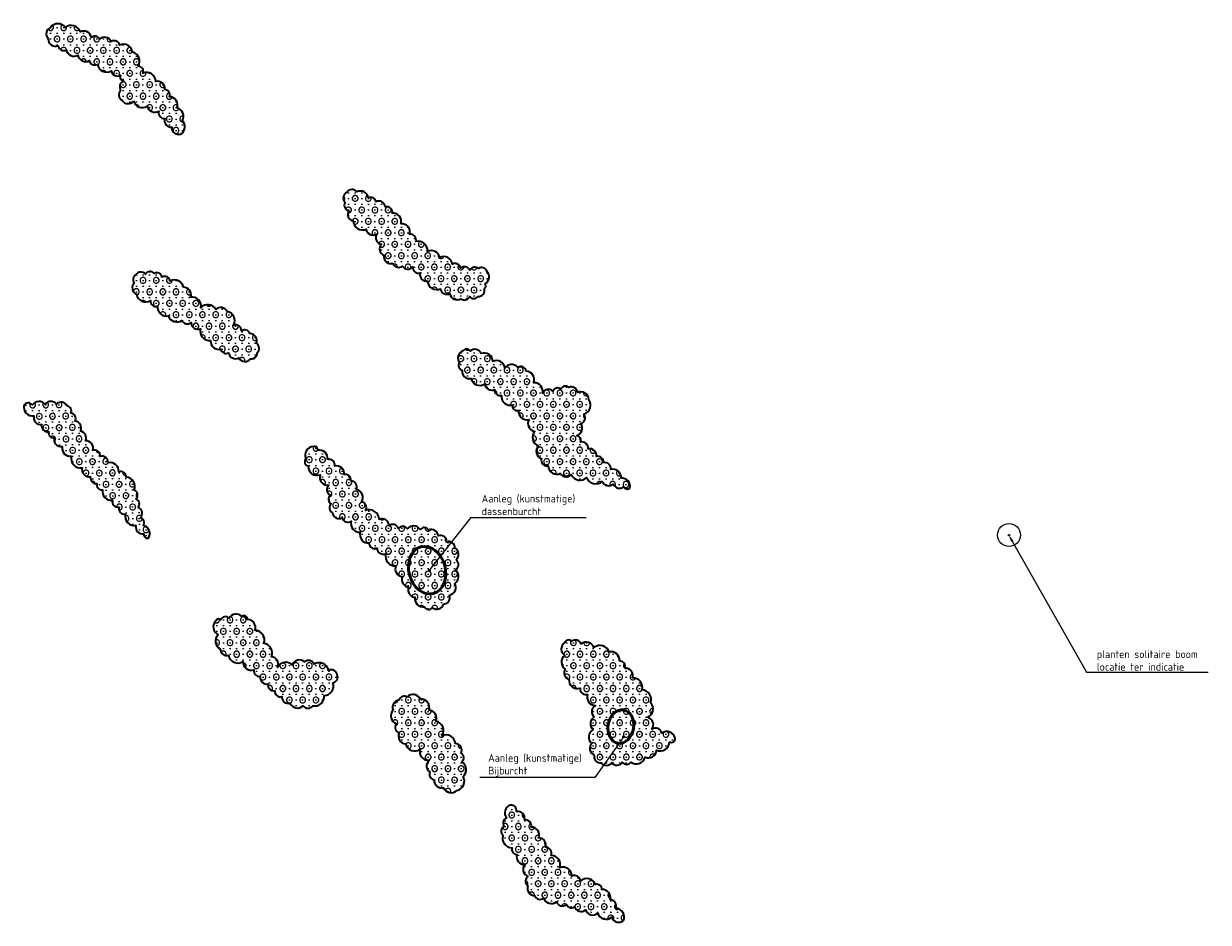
# Model space of a CAD drawing. Header units: metres. Extents: x 198187 to 205351, y 462241 to 466381.
# Tile 1 of 9: x 200663 to 201440, y 463007 to 463596. Entities that reach past the tile are written whole.
import ezdxf
from ezdxf import colors
from ezdxf.entities.mleader import LeaderData, LeaderLine
from ezdxf.math import Vec2, Vec3

# ---------------------------------------------------------------- set-up
doc = ezdxf.new("R2010")
doc.units = ezdxf.units.M
doc.layers.get('0').update_dxf_attribs({"lineweight": 25})
for name, color, linetype, lineweight in [('N-WE-GR-BOOM-S', 90, 'Continuous', 25), ('N-WE-GR-BOS-G', 78, 'Continuous', 35), ('N-WE-GW-DASSENBURCHT-G', 20, 'Continuous', 50), ('X-XX-AL-T25', 7, 'Continuous', 25)]:
    doc.layers.add(name, color=color, linetype=linetype, lineweight=lineweight)
doc.layers.add('N-WE-GR-BOS-A', color=96, linetype='Continuous', lineweight=18, transparency=0.2)
doc.styles.add('NLCS-ISO-M2000-T25', font='NLCS-ISO.ttf', dxfattribs={"height": 5})
pattern_1 = [(0, (200754.9627, 463250.443), (0, 3.75), [0, -4.330125]), (0, (200754.46, 463248.568), (4.33013, 7.5), [1.00482, -7.65543]), (30, (200755.465, 463248.568), (4.33013, 7.5), [1.00482, -13.99518]), (60, (200756.335, 463249.0706), (-4.33013, 7.5), [1.00482, -7.65543]), (90, (200756.8377, 463249.9407), (-4.330125, 7.5), [1.00482, -13.99518]), (120, (200756.838, 463250.9456), (-8.66025, -2e-06), [1.00482, -7.65543]), (150, (200756.3353, 463251.8157), (-8.660253, 2e-06), [1.00482, -13.99518]), (180, (200755.465, 463252.318), (-4.33013, -7.5), [1.00482, -7.65543]), (210, (200754.4603, 463252.318), (-4.33013, -7.5), [1.00482, -13.99518]), (240, (200753.59, 463251.816), (4.33013, -7.5), [1.00482, -7.65543]), (270, (200753.0877, 463250.9456), (4.330125, -7.5), [1.00482, -13.99518]), (300, (200753.088, 463249.941), (8.66025, 2e-06), [1.00482, -7.65543]), (330, (200753.59, 463249.0706), (8.660253, -2e-06), [1.00482, -13.99518])]
pattern_2 = [(0, (200832.6814, 463369.1364), (0, 3.75), [0, -4.330125]), (0, (200832.179, 463367.2614), (4.33013, 7.5), [1.00482, -7.65543]), (30, (200833.184, 463367.2614), (4.33013, 7.5), [1.00482, -13.99518]), (60, (200834.054, 463367.764), (-4.33013, 7.5), [1.00482, -7.65543]), (90, (200834.5564, 463368.634), (-4.330125, 7.5), [1.00482, -13.99518]), (120, (200834.5564, 463369.639), (-8.66025, -2e-06), [1.00482, -7.65543]), (150, (200834.054, 463370.509), (-8.66025, 2e-06), [1.00482, -13.99518]), (180, (200833.184, 463371.0114), (-4.33013, -7.5), [1.00482, -7.65543]), (210, (200832.179, 463371.0114), (-4.33013, -7.5), [1.00482, -13.99518]), (240, (200831.309, 463370.509), (4.33013, -7.5), [1.00482, -7.65543]), (270, (200830.8064, 463369.639), (4.330125, -7.5), [1.00482, -13.99518]), (300, (200830.8064, 463368.634), (8.66025, 2e-06), [1.00482, -7.65543]), (330, (200831.309, 463367.764), (8.66025, -2e-06), [1.00482, -13.99518])]

# ---------------------------------------------------------------- blocks, each defined once
blk = doc.blocks.new('SGR-BOOM_01')
at = {"ltscale": 0.1}
h = blk.add_hatch(color=256, dxfattribs=at)
edge = h.paths.add_edge_path()
edge.add_arc((0, 0), 0.15, 0, 360)
for radius in [2.5, 0.045]:
    blk.add_circle((0, 0), radius)
blk.add_circle((0, 0), 0.15, dxfattribs=at)
blk = doc.blocks.new('_Dot')
at = {"color": 0, "linetype": 'ByBlock', "lineweight": -2}
blk.add_line((-0.5, 0), (-1, 0), dxfattribs=at)
at = {"color": 0, "linetype": 'ByBlock', "const_width": 0.5}
blk.add_lwpolyline([(-0.25, 0, 1), (0.25, 0, 1)], format="xyb", close=True, dxfattribs=at)

msp = doc.modelspace()

# ---------------------------------------------------------------- hatches: boundary and pattern name
at = {"layer": 'N-WE-GR-BOS-A'}
h = msp.add_hatch(dxfattribs=at)
h.set_pattern_fill('AGR-BOMENGROND-SO', color=256, scale=1.5, pattern_type=2)
h.set_pattern_definition([(0, (200680.5898, 463593.697), (0, 3.75), [0, -4.33013]), (0, (200680.087, 463591.822), (4.3301, 7.5), [1.0048, -7.65543]), (30, (200681.092, 463591.822), (4.33013, 7.5), [1.0048, -13.9952]), (60, (200681.962, 463592.3245), (-4.33013, 7.5), [1.0048, -7.65543]), (90, (200682.4648, 463593.1946), (-4.33012, 7.5), [1.0048, -13.9952]), (120, (200682.465, 463594.1995), (-8.66025, -2e-06), [1.0048, -7.65543]), (150, (200681.9624, 463595.0696), (-8.66025, 2e-06), [1.0048, -13.9952]), (180, (200681.092, 463595.572), (-4.33013, -7.5), [1.0048, -7.65543]), (210, (200680.0874, 463595.572), (-4.33013, -7.5), [1.0048, -13.9952]), (240, (200679.217, 463595.07), (4.33013, -7.5), [1.0048, -7.65543]), (270, (200678.7148, 463594.1995), (4.33012, -7.5), [1.0048, -13.9952]), (300, (200678.715, 463593.195), (8.66025, 2e-06), [1.0048, -7.65543]), (330, (200679.217, 463592.3245), (8.66025, -2e-06), [1.0048, -13.9952])])
edge = h.paths.add_edge_path()
edge.add_arc((200740.72, 463546.99), 5.82, 194.02651, 304.02651)
edge.add_arc((200748.91, 463543.18), 5.04, 191.58759, 301.58759)
edge.add_arc((200755.17, 463537.84), 3.77, 163.84965, 273.84965)
edge.add_arc((200759.74, 463532.83), 4.49, 163.84965, 273.84965)
edge.add_arc((200764.47, 463528.05), 4.45, 176.11261, 286.11261)
edge.add_arc((200763.18, 463528.68), 5.51, 297.33001, 407.33001)
edge.add_arc((200762.31, 463535.63), 5.44, 327.72969, 437.72969)
edge.add_arc((200758.41, 463542.93), 5.44, 338.58948, 448.58948)
edge.add_arc((200755.39, 463549.6), 3.38, 338.58948, 448.58948)
edge.add_arc((200750.63, 463553.6), 4.89, 352.73805, 462.73805)
edge.add_arc((200743.49, 463558.17), 6.07, 1.91814, 111.91814)
edge.add_arc((200738.04, 463565.03), 3.41, 338.78963, 448.78963)
edge.add_arc((200733.03, 463571.64), 6.01, 327.84045, 437.84045)
edge.add_arc((200728.47, 463576.91), 5.85, 5.88616, 115.88616)
edge.add_arc((200722.3, 463581.39), 3.7, 12.38471, 122.38471)
edge.add_arc((200715.95, 463582.59), 4.77, 23.76186, 133.76186)
edge.add_arc((200709.61, 463584.69), 3.33, 23.76186, 133.76186)
edge.add_arc((200702.42, 463586.46), 4.93, 7.43516, 117.43516)
edge.add_arc((200694.17, 463588.79), 6.31, 18.91186, 128.91186)
edge.add_arc((200685.4, 463590.33), 5.87, 35, 145)
edge.add_arc((200682.38, 463589.5), 4.56, 113.10471, 223.10471)
edge.add_arc((200683.93, 463586.28), 4.88, 178.75042, 288.75042)
edge.add_arc((200689.17, 463582.3), 3.73, 189.87848, 299.87848)
edge.add_arc((200696.06, 463579.94), 5.11, 189.87848, 299.87848)
edge.add_arc((200703.57, 463576.38), 5.05, 189.87848, 299.87848)
edge.add_arc((200709.54, 463572.61), 3.51, 189.87848, 299.87848)
edge.add_arc((200717.38, 463570.62), 6.18, 189.87848, 299.87848)
edge.add_arc((200724.51, 463565.97), 4.11, 189.87848, 299.87848)
edge.add_arc((200728.93, 463561.2), 2.66, 153.00092, 263.00092)
edge.add_arc((200729.75, 463554.9), 3.82, 107.34005, 217.34005)
edge.add_arc((200729.42, 463549.56), 4.06, 131.82672, 241.82672)
edge.add_arc((200731.42, 463548.43), 4.63, 212.06433, 322.06433)
h = msp.add_hatch(dxfattribs=at)
h.set_pattern_fill('AGR-BOMENGROND-SO', color=256, scale=1.5, pattern_type=2)
h.set_pattern_definition(pattern_2)
edge = h.paths.add_edge_path()
edge.add_arc((200963.09, 463430.26), 5.07, 296.27231, 406.27231)
edge.add_arc((200963.23, 463432.85), 3.53, 17.65743, 127.65743)
edge.add_arc((200958.67, 463433.19), 3.44, 45.61965, 155.61965)
edge.add_arc((200952.05, 463433.15), 3.78, 22.61412, 132.61412)
edge.add_arc((200945.91, 463435.4), 3.63, 8.43495, 118.43495)
edge.add_arc((200938.42, 463437.74), 5.82, 8.43495, 118.43495)
edge.add_arc((200930.28, 463442.06), 5.43, 8.43495, 118.43495)
edge.add_arc((200921.6, 463447.44), 6.12, 354.29811, 464.29811)
edge.add_arc((200916.32, 463454.41), 3.92, 344.62186, 454.62186)
edge.add_arc((200910.82, 463459.73), 5.37, 344.62186, 454.62186)
edge.add_arc((200905.13, 463466.54), 5.45, 344.62186, 454.62186)
edge.add_arc((200900.93, 463472.47), 3.8, 352.37848, 462.37848)
edge.add_arc((200895.8, 463475.62), 4.35, 7.42014, 117.42014)
edge.add_arc((200890.55, 463479.06), 3.28, 7.42014, 117.42014)
edge.add_arc((200883.89, 463481.3), 5.19, 7.42014, 117.42014)
edge.add_arc((200878.27, 463483.45), 4.06, 37.1931, 147.1931)
edge.add_arc((200876.63, 463481.94), 4.11, 115.64859, 225.64859)
edge.add_arc((200876.89, 463477.07), 3.68, 148.19859, 258.19859)
edge.add_arc((200879.85, 463471.16), 4.37, 148.19859, 258.19859)
edge.add_arc((200885.13, 463467.22), 6.19, 183.15943, 293.15943)
edge.add_arc((200892.13, 463462.21), 4.61, 188.43495, 298.43495)
edge.add_arc((200898.21, 463456.03), 4.43, 151.32639, 261.32639)
edge.add_arc((200900.86, 463448.57), 4.53, 137.01879, 247.01879)
edge.add_arc((200903.95, 463443.81), 4.89, 173.0609, 283.0609)
edge.add_arc((200908.81, 463440.42), 4, 200.16681, 310.16681)
edge.add_arc((200914.91, 463439.4), 4.08, 210.03026, 320.03026)
edge.add_arc((200921.82, 463436.45), 3.79, 174.977, 284.977)
edge.add_arc((200927.2, 463431.86), 4.5, 168.12333, 278.12333)
edge.add_arc((200933.79, 463427.86), 5.98, 184.29716, 294.29716)
edge.add_arc((200940.39, 463423.01), 4.18, 188.19121, 298.19121)
edge.add_arc((200947.23, 463420.19), 4.95, 190.00394, 300.00394)
edge.add_arc((200952.03, 463418.65), 3.6, 229.93142, 339.93142)
edge.add_arc((200958.09, 463419.32), 3.29, 215.2484, 325.2484)
edge.add_arc((200961.1, 463421.54), 4.11, 265.73707, 375.73707)
edge.add_arc((200964.12, 463424.28), 1.88, 299.86225, 409.86225)
h = msp.add_hatch(dxfattribs=at)
h.set_pattern_fill('AGR-BOMENGROND-SO', color=256, scale=1.5, pattern_type=2)
h.set_pattern_definition([(0, (200667.6178, 463345.432), (0, 3.75), [0, -4.330125]), (0, (200667.1154, 463343.557), (4.33013, 7.5), [1.00482, -7.65543]), (30, (200668.12, 463343.557), (4.33013, 7.5), [1.00482, -13.99518]), (60, (200668.9904, 463344.0595), (-4.33013, 7.5), [1.00482, -7.65543]), (90, (200669.493, 463344.9297), (-4.33012, 7.5), [1.00482, -13.99518]), (120, (200669.493, 463345.9345), (-8.66025, -2e-06), [1.00482, -7.65543]), (150, (200668.9904, 463346.8047), (-8.66025, 2e-06), [1.00482, -13.99518]), (180, (200668.12, 463347.307), (-4.33013, -7.5), [1.00482, -7.65543]), (210, (200667.1154, 463347.307), (-4.33013, -7.5), [1.00482, -13.99518]), (240, (200666.245, 463346.805), (4.33013, -7.5), [1.00482, -7.65543]), (270, (200665.743, 463345.9345), (4.33012, -7.5), [1.00482, -13.99518]), (300, (200665.743, 463344.93), (8.66025, 2e-06), [1.00482, -7.65543]), (330, (200666.245, 463344.0595), (8.66025, -2e-06), [1.00482, -13.99518])])
edge = h.paths.add_edge_path()
edge.add_arc((200761.92, 463422.44), 5.83, 9.6339, 119.6339)
edge.add_arc((200755.44, 463426.9), 3.66, 9.6339, 119.6339)
edge.add_arc((200750.22, 463429.5), 3.46, 9.6339, 119.6339)
edge.add_arc((200745.83, 463430.35), 3.43, 38.79789, 148.79789)
edge.add_arc((200739.97, 463429.6), 3.87, 40.94686, 150.94686)
edge.add_arc((200737.8, 463428.61), 3.11, 112.96851, 222.96851)
edge.add_arc((200738.94, 463423.15), 4.77, 135.6706, 245.6706)
edge.add_arc((200743, 463419.95), 6.13, 190.77225, 300.77225)
edge.add_arc((200749.75, 463414.4), 3.63, 175.59735, 285.59735)
edge.add_arc((200756.49, 463410.35), 5.79, 174.3987, 284.3987)
edge.add_arc((200763.35, 463406.31), 5.65, 196.14174, 306.14174)
edge.add_arc((200770.16, 463403.21), 3.77, 202.77488, 312.77488)
edge.add_arc((200777.28, 463400.46), 4.57, 180.22121, 290.22121)
edge.add_arc((200784.86, 463394.71), 6.18, 166.3255, 276.3255)
edge.add_arc((200790.93, 463388.1), 5.41, 175.03929, 285.03929)
edge.add_arc((200795.69, 463383.47), 3.41, 189.98311, 299.98311)
edge.add_arc((200801.88, 463381.12), 4.53, 187.63592, 297.63592)
edge.add_arc((200808.14, 463379.64), 4.86, 211.37009, 321.37009)
edge.add_arc((200812.59, 463379.98), 3.44, 259.03544, 369.03544)
edge.add_arc((200813.6, 463383.46), 3.78, 309.03496, 419.03496)
edge.add_arc((200811.17, 463388.43), 4.7, 338.44054, 448.44054)
edge.add_arc((200807.95, 463391.99), 3.54, 18.8161, 128.8161)
edge.add_arc((200801.83, 463394.95), 3.91, 356.96708, 466.96708)
edge.add_arc((200795.41, 463401.57), 6.02, 331.43533, 441.43533)
edge.add_arc((200792.11, 463405.63), 4.6, 24.33777, 134.33777)
edge.add_arc((200783.67, 463406.08), 5.95, 28.42695, 138.42695)
edge.add_arc((200773.4, 463411.16), 5.92, 349.06156, 459.06156)
edge.add_arc((200767.83, 463418.53), 4.89, 341.80767, 451.80767)
h = msp.add_hatch(dxfattribs=at)
h.set_pattern_fill('AGR-BOMENGROND-SO', color=256, scale=1.5, angle=0.5484, pattern_type=2)
h.set_pattern_definition([(0.5484, (200668.7977, 463346.298), (-0.03589, 3.74983), [0, -4.33013]), (0.5484, (200668.313, 463344.4184), (4.25814, 7.5411), [1.0048, -7.65543]), (30.5484, (200669.318, 463344.428), (4.25814, 7.5411), [1.0048, -13.9952]), (60.5484, (200670.1834, 463344.939), (-4.4017, 7.4582), [1.0048, -7.65543]), (90.5484, (200670.6774, 463345.8137), (-4.40171, 7.45821), [1.0048, -13.9952]), (120.5484, (200670.668, 463346.8185), (-8.65986, -0.0829), [1.0048, -7.65543]), (150.5484, (200670.157, 463347.684), (-8.65986, -0.08289), [1.0048, -13.9952]), (180.5484, (200669.282, 463348.178), (-4.25814, -7.5411), [1.0048, -7.65543]), (210.5484, (200668.2774, 463348.1682), (-4.25814, -7.5411), [1.0048, -13.9952]), (240.5484, (200667.412, 463347.6575), (4.4017, -7.4582), [1.0048, -7.65543]), (270.5484, (200666.918, 463346.7826), (4.40171, -7.45821), [1.0048, -13.9952]), (300.5484, (200666.9276, 463345.778), (8.65986, 0.0829), [1.0048, -7.65543]), (330.5484, (200667.4383, 463344.9125), (8.65986, 0.08289), [1.0048, -13.9952])])
edge = h.paths.add_edge_path()
edge.add_arc((200668.83, 463344.87), 5.83, 167.96926, 277.96926)
edge.add_arc((200674.21, 463338.12), 4.67, 167.96926, 277.96926)
edge.add_arc((200678.81, 463332.65), 4.05, 167.96926, 277.96926)
edge.add_arc((200682.57, 463327.96), 3.26, 167.96926, 277.96926)
edge.add_arc((200687.63, 463323.75), 4.71, 167.96926, 277.96926)
edge.add_arc((200693.48, 463317.97), 5.31, 167.96926, 277.96926)
edge.add_arc((200700.45, 463311.38), 6.37, 167.96926, 277.96926)
edge.add_arc((200706.19, 463304.04), 4.97, 167.96926, 277.96926)
edge.add_arc((200710.49, 463298.35), 3.69, 167.96926, 277.96926)
edge.add_arc((200714.27, 463294), 3.35, 167.96926, 277.96926)
edge.add_arc((200720.33, 463289.49), 5.72, 167.96926, 277.96926)
edge.add_arc((200724.82, 463283.04), 3.79, 167.96926, 277.96926)
edge.add_arc((200729.09, 463278.5), 3.83, 167.96926, 277.96926)
edge.add_arc((200735.72, 463273.41), 6.24, 167.96926, 277.96926)
edge.add_arc((200741.06, 463266.27), 4.57, 167.96926, 277.96926)
edge.add_arc((200744.2, 463261.46), 2.52, 173.38074, 283.38074)
edge.add_arc((200740.24, 463261.97), 5.42, 326.79891, 436.79891)
edge.add_arc((200738.77, 463269.09), 3.28, 325.88758, 435.88758)
edge.add_arc((200736.34, 463275.19), 4.35, 317.88749, 427.88749)
edge.add_arc((200735.48, 463281.48), 3.37, 317.88749, 427.88749)
edge.add_arc((200733.98, 463287.1), 3.73, 317.88749, 427.88749)
edge.add_arc((200729.86, 463292.95), 6.02, 336.57304, 446.57304)
edge.add_arc((200726.5, 463299.01), 3.72, 359.22662, 469.22662)
edge.add_arc((200719.74, 463302.97), 5.55, 355.31205, 465.31205)
edge.add_arc((200714.23, 463308.66), 4.06, 355.31205, 465.31205)
edge.add_arc((200709.34, 463312.89), 3.83, 355.31205, 465.31205)
edge.add_arc((200703.74, 463317.99), 4.8, 342.96972, 452.96972)
edge.add_arc((200699.64, 463324.77), 4.33, 332.72951, 442.72951)
edge.add_arc((200696.12, 463331.17), 4.57, 332.72951, 442.72951)
edge.add_arc((200693.5, 463337.35), 3.6, 332.72951, 442.72951)
edge.add_arc((200691.05, 463342.42), 3.27, 332.72951, 442.72951)
edge.add_arc((200687.49, 463343.79), 4.39, 25.272, 135.272)
edge.add_arc((200680.85, 463344.21), 4.42, 37.13954, 147.13954)
edge.add_arc((200673.08, 463343.53), 5.09, 37.13954, 147.13954)
edge.add_arc((200666.04, 463344.21), 3.46, 37.13954, 147.13954)
h = msp.add_hatch(dxfattribs=at)
h.set_pattern_fill('AGR-BOMENGROND-SO', color=256, scale=1.5, pattern_type=2)
h.set_pattern_definition(pattern_1)
edge = h.paths.add_edge_path()
edge.add_arc((200793.13, 463200.84), 5.83, 133.42697, 243.42697)
edge.add_arc((200794.43, 463191.49), 5.69, 133.42697, 243.42697)
edge.add_arc((200796.07, 463186.18), 4.19, 176.88814, 286.88814)
edge.add_arc((200803.47, 463183.43), 6.32, 191.50143, 301.50143)
edge.add_arc((200812.23, 463177.84), 5.47, 177.78871, 287.78871)
edge.add_arc((200817.47, 463172), 3.62, 170, 280)
edge.add_arc((200822.38, 463167.69), 4.36, 170, 280)
edge.add_arc((200826.89, 463162.73), 3.81, 170, 280)
edge.add_arc((200831.27, 463158.69), 3.73, 175.39551, 285.39551)
edge.add_arc((200836.41, 463154.82), 4.16, 176.34019, 286.34019)
edge.add_arc((200842.51, 463153.03), 5.39, 204.02631, 314.02631)
edge.add_arc((200849.38, 463151.33), 3.8, 215, 325)
edge.add_arc((200853.89, 463155.06), 6.08, 256.66098, 366.66098)
edge.add_arc((200859.83, 463162.01), 6.25, 270.97666, 380.97666)
edge.add_arc((200865.3, 463167.85), 3.62, 275.64225, 385.64225)
edge.add_arc((200864.75, 463168.9), 3.85, 7.80183, 117.80183)
edge.add_arc((200856.78, 463170.99), 6.31, 12.0679, 122.0679)
edge.add_arc((200849.76, 463174.89), 3.94, 21.4941, 131.4941)
edge.add_arc((200843.78, 463174.04), 5.08, 48.49573, 158.49573)
edge.add_arc((200834.86, 463171.66), 5.96, 45.30506, 155.30506)
edge.add_arc((200824.91, 463176.29), 5.01, 334.74488, 444.74488)
edge.add_arc((200819.87, 463183.87), 6.07, 334.82466, 444.82466)
edge.add_arc((200814.43, 463192.26), 6.43, 338.69007, 448.69007)
edge.add_arc((200809.84, 463200.53), 5.09, 338.69007, 448.69007)
edge.add_arc((200807.16, 463205.25), 2.82, 7.54414, 117.54414)
edge.add_arc((200802.28, 463204.29), 4.97, 44.09028, 154.09028)
edge.add_arc((200795.22, 463203.96), 3.6, 44.09028, 154.09028)
edge.add_arc((200790.71, 463204.3), 1.77, 44.09028, 154.09028)
h = msp.add_hatch(dxfattribs=at)
h.set_pattern_fill('AGR-BOMENGROND-SO', color=256, scale=1.5, pattern_type=2)
h.set_pattern_definition(pattern_1)
edge = h.paths.add_edge_path()
edge.add_arc((200947.31, 463107.3), 5.83, 309.63546, 419.63546)
edge.add_arc((200948.06, 463114.99), 3.45, 309.63546, 419.63546)
edge.add_arc((200945.61, 463119.9), 4.61, 335.21416, 445.21416)
edge.add_arc((200939.94, 463123.92), 6.09, 5.34116, 115.34116)
edge.add_arc((200931.89, 463132.8), 6.4, 328.19859, 438.19859)
edge.add_arc((200928.48, 463141.09), 5.14, 336.79468, 446.79468)
edge.add_arc((200923.41, 463147.84), 5.59, 343.09941, 453.09941)
edge.add_arc((200918.23, 463151.08), 5.41, 25.63256, 135.63256)
edge.add_arc((200912.46, 463151.95), 3.49, 56.93013, 166.93013)
edge.add_arc((200909.4, 463148.08), 4.67, 94.16349, 204.16349)
edge.add_arc((200909.32, 463142.44), 5.6, 138.19268, 248.19268)
edge.add_arc((200910.26, 463134.97), 3.79, 143.05936, 253.05936)
edge.add_arc((200913.84, 463129.2), 5.14, 155.40828, 265.40828)
edge.add_arc((200919.4, 463125.67), 6.18, 194.95678, 304.95678)
edge.add_arc((200928.41, 463118.96), 5.71, 163.28479, 273.28479)
edge.add_arc((200931.65, 463109.78), 4.54, 129.96974, 239.96974)
edge.add_arc((200932.65, 463104.17), 3.67, 152.75599, 262.75599)
edge.add_arc((200937.04, 463100.1), 4.87, 175.09169, 285.09169)
edge.add_arc((200943.31, 463097.54), 5.44, 203.1415, 313.1415)
edge.add_arc((200945.8, 463099.59), 6.14, 281.61478, 391.61478)
h = msp.add_hatch(dxfattribs=at)
h.set_pattern_fill('AGR-BOMENGROND-SO', color=256, scale=1.5, pattern_type=2)
h.set_pattern_definition([(0, (200757.823, 463257.468), (0, 3.75), [0, -4.330125]), (0, (200757.3204, 463255.593), (4.33013, 7.5), [1.00482, -7.65543]), (30, (200758.3252, 463255.593), (4.33013, 7.5), [1.00482, -13.99518]), (60, (200759.1954, 463256.095), (-4.33013, 7.5), [1.00482, -7.65543]), (90, (200759.698, 463256.9655), (-4.330125, 7.5), [1.00482, -13.99518]), (120, (200759.698, 463257.97), (-8.66025, -2e-06), [1.00482, -7.65543]), (150, (200759.1954, 463258.8405), (-8.660253, 2e-06), [1.00482, -13.99518]), (180, (200758.325, 463259.343), (-4.33013, -7.5), [1.00482, -7.65543]), (210, (200757.3204, 463259.343), (-4.33013, -7.5), [1.00482, -13.99518]), (240, (200756.45, 463258.8405), (4.33013, -7.5), [1.00482, -7.65543]), (270, (200755.948, 463257.9703), (4.330125, -7.5), [1.00482, -13.99518]), (300, (200755.948, 463256.9655), (8.66025, 2e-06), [1.00482, -7.65543]), (330, (200756.4502, 463256.0953), (8.660253, -2e-06), [1.00482, -13.99518])])
edge = h.paths.add_edge_path()
edge.add_arc((201050.9, 463010.55), 5.84, 337.47119, 447.47119)
edge.add_arc((201047.32, 463017.97), 4.15, 337.47119, 447.47119)
edge.add_arc((201042.51, 463023.47), 5.17, 344.8625, 454.8625)
edge.add_arc((201038.8, 463028.85), 3.28, 356.0775, 466.0775)
edge.add_arc((201032.19, 463029.68), 6.16, 22.19573, 132.19573)
edge.add_arc((201024.1, 463033.91), 3.96, 4.78926, 114.78926)
edge.add_arc((201016.58, 463037.44), 5.86, 0.65233, 110.65233)
edge.add_arc((201008.86, 463044.98), 6.01, 340.09489, 450.09489)
edge.add_arc((201005.03, 463052.37), 4.07, 340.09489, 450.09489)
edge.add_arc((201000.74, 463057.99), 4.56, 340.09489, 450.09489)
edge.add_arc((200995.77, 463064.34), 5.27, 340.11063, 450.11063)
edge.add_arc((200991.92, 463070.4), 3.92, 348.45184, 458.45184)
edge.add_arc((200986.74, 463075.21), 4.7, 348.45184, 458.45184)
edge.add_arc((200982.65, 463080.56), 3.47, 348.45184, 458.45184)
edge.add_arc((200983.81, 463078.86), 5.39, 108.08142, 218.08142)
edge.add_arc((200980.69, 463072.35), 3.37, 109.35775, 219.35775)
edge.add_arc((200979.8, 463066.89), 3.75, 117.3597, 227.3597)
edge.add_arc((200983.05, 463062.16), 6.11, 161.25384, 271.25384)
edge.add_arc((200986.32, 463055.02), 3.3, 161.76794, 271.76794)
edge.add_arc((200991.3, 463050.18), 5.12, 162.48516, 272.48516)
edge.add_arc((200995.3, 463041.93), 4.92, 140.29084, 250.29084)
edge.add_arc((200995.74, 463034.2), 3.74, 124.13946, 234.13946)
edge.add_arc((200998.13, 463029.5), 4.87, 159.98039, 269.98039)
edge.add_arc((201001.59, 463025.84), 3.67, 199.33184, 309.33184)
edge.add_arc((201008.88, 463024.74), 5.26, 199.33184, 309.33184)
edge.add_arc((201016.22, 463022.08), 4.24, 199.33184, 309.33184)
edge.add_arc((201022.02, 463019.89), 3.3, 199.33184, 309.33184)
edge.add_arc((201028.45, 463018.86), 4.61, 199.33184, 309.33184)
edge.add_arc((201036.14, 463016.98), 5.06, 199.33184, 309.33184)
edge.add_arc((201044.78, 463014.97), 5.76, 199.33184, 309.33184)
edge.add_arc((201053.13, 463012.17), 4.99, 199.33184, 309.33184)

# ---------------------------------------------------------------- linework, layer by layer
at = {"layer": 'N-WE-GR-BOS-G', "flags": 128}
for points in [[(200735.07, 463545.58, 0.520567), (200743.98, 463542.17, 0.520567), (200751.55, 463538.89, 0.520567), (200755.43, 463534.08, 0.520567), (200760.04, 463528.35, 0.520567), (200765.71, 463523.78, 0.520567), (200766.91, 463532.73, 0.520567), (200763.47, 463540.95, 0.520567), (200758.54, 463548.37, 0.520567), (200755.48, 463552.99, 0.520567), (200749.55, 463558.37, 0.520567), (200741.22, 463563.79, 0.520567), (200738.11, 463568.44, 0.520567), (200734.29, 463577.51, 0.520567), (200725.91, 463582.18, 0.520567), (200720.32, 463584.51, 0.520567), (200712.66, 463586.03, 0.520567), (200707.3, 463587.1, 0.520567), (200700.15, 463590.83, 0.520567), (200690.21, 463593.7, 0.520567), (200680.59, 463593.7, 0.520567), (200679.05, 463586.39, 0.520567), (200685.5, 463581.66, 0.520567), (200691.03, 463579.07, 0.520567), (200698.6, 463575.51, 0.520567), (200706.09, 463572, 0.520567), (200711.29, 463569.56, 0.520567), (200720.46, 463565.27, 0.520567), (200726.56, 463562.41, 0.520567), (200728.61, 463558.55, 0.520567), (200726.71, 463552.58, 0.520567), (200727.5, 463545.97, 0.520567)], [(200965.33, 463425.72, 0.520567), (200966.59, 463433.92, 0.520567), (200961.08, 463435.65, 0.520567), (200955.54, 463434.61, 0.520567), (200949.49, 463435.93, 0.520567), (200944.18, 463438.59, 0.520567), (200935.65, 463442.86, 0.520567), (200927.69, 463446.84, 0.520567), (200920.09, 463453.37, 0.520567), (200916, 463458.31, 0.520567), (200910.39, 463465.09, 0.520567), (200904.69, 463471.97, 0.520567), (200900.12, 463476.18, 0.520567), (200893.8, 463479.48, 0.520567), (200889.04, 463481.97, 0.520567), (200881.5, 463485.9, 0.520567), (200874.85, 463485.65, 0.520567), (200873.76, 463479.01, 0.520567), (200876.14, 463473.46, 0.520567), (200878.96, 463466.88, 0.520567), (200887.57, 463461.53, 0.520567), (200894.33, 463458.15, 0.520567), (200897.55, 463451.65, 0.520567), (200899.09, 463444.4, 0.520567), (200905.05, 463439.04, 0.520567), (200911.39, 463437.36, 0.520567), (200918.04, 463436.78, 0.520567), (200922.8, 463432.79, 0.520567), (200927.83, 463427.41, 0.520567), (200936.25, 463422.41, 0.520567), (200942.36, 463419.33, 0.520567), (200949.71, 463415.9, 0.520567), (200955.41, 463417.42, 0.520567), (200960.79, 463417.44, 0.520567), (200965.05, 463422.65, 0.520567)], [(200767.67, 463423.42, 0.520567), (200759.04, 463427.51, 0.520567), (200753.63, 463430.08, 0.520567), (200748.51, 463432.5, 0.520567), (200742.89, 463432.13, 0.520567), (200736.59, 463431.47, 0.520567), (200735.53, 463426.49, 0.520567), (200736.97, 463418.81, 0.520567), (200746.14, 463414.68, 0.520567), (200750.73, 463410.91, 0.520567), (200757.93, 463404.74, 0.520567), (200766.68, 463401.75, 0.520567), (200772.72, 463400.44, 0.520567), (200778.86, 463396.17, 0.520567), (200785.55, 463388.57, 0.520567), (200792.34, 463382.88, 0.520567), (200797.39, 463380.52, 0.520567), (200803.99, 463377.11, 0.520567), (200811.93, 463376.61, 0.520567), (200815.98, 463380.52, 0.520567), (200815.54, 463386.7, 0.520567), (200811.3, 463393.13, 0.520567), (200805.73, 463394.75, 0.520567), (200800.69, 463398.69, 0.520567), (200796.3, 463407.52, 0.520567), (200788.9, 463408.92, 0.520567), (200779.22, 463410.03, 0.520567), (200772.47, 463417, 0.520567)], [(200663.13, 463346.09, 0.520567), (200669.64, 463339.1, 0.520567), (200674.86, 463333.5, 0.520567), (200679.38, 463328.64, 0.520567), (200683.02, 463324.73, 0.520567), (200688.28, 463319.08, 0.520567), (200694.22, 463312.71, 0.520567), (200701.33, 463305.07, 0.520567), (200706.88, 463299.12, 0.520567), (200711, 463294.7, 0.520567), (200714.74, 463290.68, 0.520567), (200721.12, 463283.83, 0.520567), (200725.35, 463279.29, 0.520567), (200729.62, 463274.71, 0.520567), (200736.59, 463267.22, 0.520567), (200741.69, 463261.75, 0.520567), (200744.78, 463259, 0.520567), (200741.48, 463267.25, 0.520567), (200739.57, 463272.27, 0.520567), (200737.98, 463279.22, 0.520567), (200736.75, 463284.6, 0.520567), (200735.38, 463290.56, 0.520567), (200730.22, 463298.96, 0.520567), (200725.28, 463302.52, 0.520567), (200718.28, 463308.33, 0.520567), (200713.16, 463312.57, 0.520567), (200708.33, 463316.58, 0.520567), (200703.49, 463322.79, 0.520567), (200700.19, 463329.07, 0.520567), (200696.7, 463335.7, 0.520567), (200693.96, 463340.92, 0.520567), (200691.46, 463345.66, 0.520567), (200684.37, 463346.88, 0.520567), (200677.14, 463346.61, 0.520567), (200668.8, 463346.3, 0.520567)], [(200789.12, 463205.07, 0.520567), (200790.52, 463195.63, 0.520567), (200791.89, 463186.41, 0.520567), (200797.28, 463182.17, 0.520567), (200806.77, 463178.05, 0.520567), (200813.9, 463172.63, 0.520567), (200818.09, 463168.44, 0.520567), (200823.14, 463163.4, 0.520567), (200827.55, 463158.99, 0.520567), (200832.26, 463155.09, 0.520567), (200837.58, 463150.83, 0.520567), (200846.26, 463149.15, 0.520567), (200852.49, 463149.15, 0.520567), (200859.93, 463155.77, 0.520567), (200865.66, 463164.25, 0.520567), (200868.57, 463169.42, 0.520567), (200862.95, 463172.31, 0.520567), (200853.42, 463176.34, 0.520567), (200847.15, 463177.84, 0.520567), (200839.06, 463175.9, 0.520567), (200829.45, 463174.16, 0.520567), (200825.37, 463181.29, 0.520567), (200820.42, 463189.92, 0.520567), (200814.58, 463198.69, 0.520567), (200809.96, 463205.62, 0.520567), (200805.85, 463207.75, 0.520567), (200797.81, 463206.46, 0.520567), (200791.98, 463205.53, 0.520567)], [(200951.03, 463102.81, 0.520567), (200950.26, 463112.33, 0.520567), (200949.8, 463117.96, 0.520567), (200946, 463124.49, 0.520567), (200937.33, 463129.43, 0.520567), (200933.2, 463139.06, 0.520567), (200928.77, 463146.22, 0.520567), (200923.11, 463153.43, 0.520567), (200914.36, 463154.87, 0.520567), (200909.06, 463152.74, 0.520567), (200905.15, 463146.17, 0.520567), (200907.24, 463137.24, 0.520567), (200909.16, 463131.34, 0.520567), (200913.43, 463124.07, 0.520567), (200922.94, 463120.6, 0.520567), (200928.74, 463113.27, 0.520567), (200929.38, 463105.85, 0.520567), (200932.18, 463100.52, 0.520567), (200938.31, 463095.4, 0.520567), (200947.03, 463093.57, 0.520567)], [(201056.29, 463008.31, 0.520567), (201051.16, 463016.38, 0.520567), (201047.5, 463022.12, 0.520567), (201042.07, 463028.63, 0.520567), (201037.89, 463032.01, 0.520567), (201028.05, 463034.24, 0.520567), (201022.44, 463037.51, 0.520567), (201014.51, 463042.93, 0.520567), (201008.85, 463050.99, 0.520567), (201005.02, 463056.44, 0.520567), (201000.73, 463062.54, 0.520567), (200995.76, 463069.61, 0.520567), (200991.34, 463074.27, 0.520567), (200986.05, 463079.86, 0.520567), (200982.14, 463083.99, 0.520567), (200979.57, 463075.54, 0.520567), (200978.08, 463070.22, 0.520567), (200977.26, 463064.13, 0.520567), (200983.18, 463056.05, 0.520567), (200986.42, 463051.72, 0.520567), (200991.52, 463045.07, 0.520567), (200993.64, 463037.3, 0.520567), (200993.55, 463031.17, 0.520567), (200998.13, 463024.63, 0.520567), (201003.92, 463023, 0.520567), (201012.22, 463020.67, 0.520567), (201018.9, 463018.8, 0.520567), (201024.11, 463017.34, 0.520567), (201031.37, 463015.3, 0.520567), (201039.35, 463013.06, 0.520567), (201048.43, 463010.52, 0.520567)]]:
    msp.add_lwpolyline(points, format="xyb", close=True, dxfattribs=at)

# ---------------------------------------------------------------- block references
at = {"layer": 'N-WE-GR-BOOM-S', "xscale": 3, "yscale": 3, "zscale": 3}
msp.add_blockref('SGR-BOOM_01', (201309, 463261.01), dxfattribs=at)

# ---------------------------------------------------------------- leaders
at = {"layer": 'X-XX-AL-T25'}
ml = msp.add_multileader_mtext('Standard', dxfattribs=at)
ml.set_content('Aanleg (kunstmatige)\\Pdassenburcht', color=256, style='NLCS-ISO-M2000-T25')
ml.set_leader_properties(color=256, linetype='ByLayer', lineweight=-1)
ml.set_arrow_properties(name='DOT')
ml.build(insert=Vec2(0, 0))
ml.multileader.update_dxf_attribs({"text_left_attachment_type": 5, "text_right_attachment_type": 5, "dogleg_length": 5, "arrow_head_size": 2})
ctx = ml.context
ctx.base_point, ctx.char_height, ctx.arrow_head_size, ctx.landing_gap_size, ctx.plane_origin = Vec3(200961.47, 463272.57), 5, 2, 1.8, Vec3(200766.88, 463224.76)
ctx.left_attachment, ctx.right_attachment = 5, 5
notes = []
notes.append((ctx, [(0, (1, 1, 0), (200956.47, 463272.57), (1, 0), 5, [(0, [(200928.99, 463237.79)], 0, [])])]))
ctx.mtext.insert, ctx.mtext.flow_direction = Vec3(200963.27, 463287.4), 5
ctx.mtext.has_bg_fill, ctx.mtext.bg_color, ctx.mtext.bg_scale_factor, ctx.mtext.bg_transparency, ctx.mtext.use_window_bg_color = 1, -1027028792, 1.5, 0, 1
ml = msp.add_multileader_mtext('Standard', dxfattribs=at)
ml.set_content('Aanleg (kunstmatige)\\PBijburcht', color=256, style='NLCS-ISO-M2000-T25')
ml.set_leader_properties(color=256, linetype='ByLayer', lineweight=-1)
ml.set_arrow_properties(name='DOT')
ml.build(insert=Vec2(0, 0))
ml.multileader.update_dxf_attribs({"text_left_attachment_type": 5, "text_right_attachment_type": 5, "dogleg_length": 5, "arrow_head_size": 2})
ctx = ml.context
ctx.base_point, ctx.char_height, ctx.arrow_head_size, ctx.landing_gap_size, ctx.plane_origin = Vec3(200965.76, 463102.1), 5, 2, 1.8, Vec3(200894.17, 463115.64)
ctx.left_attachment, ctx.right_attachment = 5, 5
notes.append((ctx, [(1, (1, 1, 0), (201037.36, 463102.1), (-1, 0), 5, [(0, [(201056.28, 463128.67)], 0, [])])]))
ctx.mtext.insert, ctx.mtext.flow_direction = Vec3(200967.56, 463117.43), 5
ctx.mtext.has_bg_fill, ctx.mtext.bg_color, ctx.mtext.bg_scale_factor, ctx.mtext.bg_transparency, ctx.mtext.use_window_bg_color = 1, -1027028792, 1.5, 0, 1
for ctx, leaders in notes:
    for number, flags, end, landing, length, lines in leaders:
        leader = LeaderData()
        leader.index, (leader.has_last_leader_line, leader.has_dogleg_vector, leader.attachment_direction) = number, flags
        leader.last_leader_point, leader.dogleg_vector, leader.dogleg_length = Vec3(end), Vec3(landing), length
        for number, points, colour, breaks in lines:
            line = LeaderLine()
            line.index, line.vertices, line.color, line.breaks = number, Vec3.list(points), colors.encode_raw_color(colour), breaks
            leader.lines.append(line)
        ctx.leaders.append(leader)

# ---------------------------------------------------------------- next in the draw order: hatches: boundary and pattern name
at = {"layer": 'N-WE-GR-BOS-A'}
h = msp.add_hatch(dxfattribs=at)
h.set_pattern_fill('AGR-BOMENGROND-SO', color=256, scale=1.5, pattern_type=2)
h.set_pattern_definition(pattern_2)
edge = h.paths.add_edge_path()
edge.add_arc((201055.31, 463292.93), 5.31, 347.43972, 457.43972)
edge.add_arc((201049.28, 463298.84), 5.38, 353.21548, 463.21548)
edge.add_arc((201044.05, 463304.55), 4.03, 353.21548, 463.21548)
edge.add_arc((201039.38, 463308.91), 3.77, 353.21548, 463.21548)
edge.add_arc((201034.09, 463313.11), 4.47, 353.21548, 463.21548)
edge.add_arc((201028.96, 463317.95), 4.13, 353.21548, 463.21548)
edge.add_arc((201025.35, 463323.22), 2.95, 334.89432, 444.89432)
edge.add_arc((201024.16, 463331.03), 5.08, 286.56505, 396.56505)
edge.add_arc((201027.11, 463337.86), 3.97, 286.56505, 396.56505)
edge.add_arc((201028.53, 463346.15), 6.19, 286.56505, 396.56505)
edge.add_arc((201028.13, 463349.58), 5.37, 2.7394, 112.7394)
edge.add_arc((201022.21, 463354.28), 3.86, 3.87918, 113.87918)
edge.add_arc((201018.36, 463355.31), 3.38, 47.4739, 157.4739)
edge.add_arc((201012.98, 463354.14), 3.34, 47.4739, 157.4739)
edge.add_arc((201007.02, 463352.3), 4.24, 47.4739, 157.4739)
edge.add_arc((200997.81, 463355.42), 5.5, 344.22062, 454.22062)
edge.add_arc((200992.36, 463362.93), 5.44, 338.11134, 448.11134)
edge.add_arc((200988.74, 463367.68), 3.86, 10.175, 120.175)
edge.add_arc((200982.86, 463367.78), 5.1, 39.46561, 149.4656)
edge.add_arc((200973.01, 463369.86), 5.48, 5.38483, 115.38483)
edge.add_arc((200964.98, 463374.69), 5.69, 1.19895, 111.19895)
edge.add_arc((200958.79, 463378.33), 4.46, 21.92452, 131.92452)
edge.add_arc((200953.28, 463379.75), 3.16, 36.8755, 146.8755)
edge.add_arc((200952.28, 463377.17), 4.61, 110.96376, 220.96376)
edge.add_arc((200951.39, 463372.18), 3.26, 142.74762, 252.74762)
edge.add_arc((200955.28, 463368.46), 4.89, 172.86405, 282.86405)
edge.add_arc((200962.12, 463365), 5.9, 192.89055, 302.89055)
edge.add_arc((200969.77, 463360.47), 4.47, 185.34975, 295.34975)
edge.add_arc((200975.29, 463356.04), 3.62, 173.86987, 283.86987)
edge.add_arc((200981.96, 463351.9), 5.83, 173.86987, 283.86987)
edge.add_arc((200986.66, 463345.88), 3.32, 173.86987, 283.86987)
edge.add_arc((200992.91, 463342.07), 5.49, 173.86987, 283.86987)
edge.add_arc((200998.9, 463334.18), 5.32, 151.27877, 261.27877)
edge.add_arc((201002.56, 463324.97), 5.96, 138.48427, 248.48427)
edge.add_arc((201004.28, 463315.99), 5.21, 138.73383, 248.73383)
edge.add_arc((201006.36, 463310.3), 4.06, 168.05397, 278.05397)
edge.add_arc((201012.72, 463306.62), 5.81, 183.39517, 293.39517)
edge.add_arc((201018.74, 463303.46), 4.3, 210.26636, 320.26636)
edge.add_arc((201027.77, 463303.21), 6.24, 203.60397, 313.60397)
edge.add_arc((201038.09, 463301.04), 6.46, 201.32195, 311.32195)
edge.add_arc((201046.58, 463297.84), 4.53, 201.32195, 311.32195)
edge.add_arc((201053.54, 463295.99), 4.26, 201.32195, 311.32195)
edge.add_arc((201058.78, 463293.73), 2.59, 201.32195, 311.32195)
h = msp.add_hatch(dxfattribs=at)
h.set_pattern_fill('AGR-BOMENGROND-SO', color=256, scale=1.5, pattern_type=2)
h.set_pattern_definition(pattern_1)
edge = h.paths.add_edge_path()
edge.add_arc((200853.32, 463313.25), 5.83, 91.97613, 201.97613)
edge.add_arc((200850.5, 463309.1), 3.24, 142.72855, 252.72855)
edge.add_arc((200855.35, 463305.96), 5.81, 179.63754, 289.63754)
edge.add_arc((200862.6, 463299.11), 5.48, 165.38344, 275.38344)
edge.add_arc((200865.79, 463290.69), 3.99, 132.13844, 242.13844)
edge.add_arc((200866.27, 463284.58), 3.48, 132.13844, 242.13844)
edge.add_arc((200867.04, 463278.85), 3.57, 132.13844, 242.13844)
edge.add_arc((200869.77, 463276.25), 4.44, 187.24018, 297.24018)
edge.add_arc((200875.52, 463273.26), 3.84, 194.37647, 304.37647)
edge.add_arc((200883.24, 463268.56), 5.76, 164.61572, 274.61572)
edge.add_arc((200889.02, 463261.28), 5.54, 163.83079, 273.83079)
edge.add_arc((200893.22, 463255.91), 3.83, 182.37969, 292.37969)
edge.add_arc((200898.86, 463252.57), 4.18, 182.80661, 292.80661)
edge.add_arc((200906.54, 463247.03), 6.29, 164.45188, 274.45188)
edge.add_arc((200911.6, 463238.78), 4.98, 156.5657, 266.5657)
edge.add_arc((200915.82, 463231.84), 4.92, 156.5657, 266.5657)
edge.add_arc((200919.95, 463224.97), 4.84, 156.14784, 266.14784)
edge.add_arc((200924.8, 463219.19), 5.27, 169.55433, 279.55433)
edge.add_arc((200928.57, 463215.54), 3.28, 208.19155, 318.19155)
edge.add_arc((200933.78, 463217.04), 4.61, 233.00564, 343.00564)
edge.add_arc((200938.09, 463220.01), 4.32, 271.30993, 381.30993)
edge.add_arc((200941.13, 463226.68), 5.19, 280.94405, 390.94405)
edge.add_arc((200942.79, 463233.9), 5.34, 301.53177, 411.53177)
edge.add_arc((200943.94, 463241.62), 4.15, 301.53177, 411.53177)
edge.add_arc((200943.36, 463248.5), 4.81, 311.13661, 421.13661)
edge.add_arc((200941.68, 463252.75), 4, 359.47107, 469.47107)
edge.add_arc((200936.09, 463256.55), 4.26, 359.47107, 469.47107)
edge.add_arc((200930.32, 463260.3), 4.36, 3.47368, 113.47368)
edge.add_arc((200925.64, 463262.48), 3.46, 31.88844, 141.88844)
edge.add_arc((200918.58, 463261.91), 5.11, 31.88844, 141.88844)
edge.add_arc((200911.5, 463263.17), 3.6, 31.88844, 141.88844)
edge.add_arc((200905.01, 463264.09), 3.89, 19.53486, 129.53486)
edge.add_arc((200897.78, 463266.94), 4.75, 1.80448, 111.80448)
edge.add_arc((200889.57, 463271.14), 6.46, 1.80448, 111.80448)
edge.add_arc((200883.85, 463279.05), 3.83, 330.01243, 440.01243)
edge.add_arc((200879.97, 463285.69), 5.37, 327.77624, 437.77624)
edge.add_arc((200877.36, 463292.49), 4.06, 337.50918, 447.50918)
edge.add_arc((200873.84, 463297.05), 3.73, 352.29691, 462.29691)
edge.add_arc((200868.13, 463301.36), 4.96, 352.29691, 462.29691)
edge.add_arc((200863.1, 463306.74), 4, 352.29691, 462.29691)
edge.add_arc((200856.94, 463311.37), 5.35, 352.29691, 462.29691)
edge.add_arc((200853.6, 463316.9), 2.23, 352.29691, 462.29691)
h = msp.add_hatch(dxfattribs=at)
h.set_pattern_fill('AGR-BOMENGROND-SO', color=256, scale=1.5, pattern_type=2)
h.set_pattern_definition(pattern_1)
edge = h.paths.add_edge_path()
edge.add_arc((201084.52, 463126.36), 5.84, 13.19859, 123.19859)
edge.add_arc((201077.23, 463130.29), 4.21, 13.19859, 123.19859)
edge.add_arc((201070.84, 463136.72), 5.02, 324.54055, 434.54055)
edge.add_arc((201069.69, 463146.96), 5.96, 294.69515, 404.69515)
edge.add_arc((201068.22, 463153.41), 6.14, 338.39597, 448.39597)
edge.add_arc((201062.58, 463161.33), 6.08, 342.9716, 452.9716)
edge.add_arc((201057.52, 463168.85), 4.96, 342.9716, 452.9716)
edge.add_arc((201053.8, 463174.86), 3.63, 342.9716, 452.9716)
edge.add_arc((201048.22, 463179.1), 5.43, 353.48368, 463.48368)
edge.add_arc((201040.92, 463182.29), 6.39, 19.0546, 129.0546)
edge.add_arc((201031.87, 463185.52), 5.32, 19.0546, 129.0546)
edge.add_arc((201024.82, 463188.37), 3.9, 19.0546, 129.0546)
edge.add_arc((201020.29, 463189.2), 3.03, 46.73435, 156.73435)
edge.add_arc((201020.53, 463186.35), 5.05, 126.78991, 236.78991)
edge.add_arc((201021.05, 463177.72), 5.5, 126.78991, 236.78991)
edge.add_arc((201021.57, 463170.64), 4.32, 144.94279, 254.94279)
edge.add_arc((201026.18, 463166.08), 5.74, 176.07246, 286.07246)
edge.add_arc((201031.64, 463160.3), 3.88, 176.07246, 286.07246)
edge.add_arc((201037.81, 463154.74), 5.42, 160.22755, 270.22755)
edge.add_arc((201040.1, 463145.31), 4.61, 119.4278, 229.4278)
edge.add_arc((201039.58, 463137.4), 5.05, 119.4278, 229.4278)
edge.add_arc((201039.06, 463128.65), 5.64, 119.4278, 229.4278)
edge.add_arc((201038.88, 463121.16), 4.74, 137.36293, 247.36293)
edge.add_arc((201041.21, 463115.88), 4.25, 167.76996, 277.76996)
edge.add_arc((201045.12, 463114.16), 4.16, 216.68468, 326.68468)
edge.add_arc((201051.97, 463114.38), 4.2, 216.68468, 326.68468)
edge.add_arc((201058.25, 463114.14), 3.46, 216.68468, 326.68468)
edge.add_arc((201064.71, 463117.05), 5.99, 233.453, 343.453)
edge.add_arc((201072.53, 463120.26), 5.33, 247.00538, 357.00538)
edge.add_arc((201080.28, 463125.68), 6.19, 247.00538, 357.00538)
edge.add_arc((201087.51, 463127.84), 2.7, 247.00538, 357.00538)

# ---------------------------------------------------------------- next in the draw order: linework, layer by layer
at = {"layer": 'N-WE-GR-BOS-G', "flags": 128}
for points in [[(201060.49, 463291.78, 0.520567), (201054.62, 463298.2, 0.520567), (201048.05, 463304.07, 0.520567), (201043.13, 463308.47, 0.520567), (201038.52, 463312.58, 0.520567), (201033.06, 463317.46, 0.520567), (201028.02, 463321.97, 0.520567), (201025.61, 463326.16, 0.520567), (201028.24, 463334.06, 0.520567), (201030.3, 463340.22, 0.520567), (201033.5, 463349.84, 0.520567), (201026.06, 463354.54, 0.520567), (201020.65, 463357.8, 0.520567), (201015.23, 463356.61, 0.520567), (201009.89, 463355.42, 0.520567), (201003.1, 463353.92, 0.520567), (200997.41, 463360.9, 0.520567), (200992.54, 463368.37, 0.520567), (200986.79, 463371.02, 0.520567), (200978.47, 463370.37, 0.520567), (200970.67, 463374.81, 0.520567), (200962.92, 463379.99, 0.520567), (200955.81, 463381.65, 0.520567), (200950.63, 463381.48, 0.520567), (200948.8, 463374.15, 0.520567), (200950.43, 463369.07, 0.520567), (200956.37, 463363.69, 0.520567), (200965.32, 463360.05, 0.520567), (200971.69, 463356.43, 0.520567), (200976.16, 463352.52, 0.520567), (200983.36, 463346.24, 0.520567), (200987.45, 463342.66, 0.520567), (200994.23, 463336.74, 0.520567), (200998.09, 463328.92, 0.520567), (201000.37, 463319.42, 0.520567), (201002.39, 463311.14, 0.520567), (201006.93, 463306.28, 0.520567), (201015.03, 463301.3, 0.520567), (201022.05, 463300.72, 0.520567), (201032.07, 463298.7, 0.520567), (201042.36, 463296.19, 0.520567), (201049.57, 463294.44, 0.520567), (201056.36, 463292.78, 0.520567)], [(200853.12, 463319.08, 0.520567), (200847.91, 463311.06, 0.520567), (200849.53, 463306, 0.520567), (200857.3, 463300.49, 0.520567), (200863.12, 463293.65, 0.520567), (200863.93, 463287.16, 0.520567), (200864.64, 463281.5, 0.520567), (200865.37, 463275.69, 0.520567), (200871.8, 463272.31, 0.520567), (200877.68, 463270.09, 0.520567), (200883.7, 463262.82, 0.520567), (200889.39, 463255.75, 0.520567), (200894.68, 463252.36, 0.520567), (200900.47, 463248.72, 0.520567), (200907.03, 463240.76, 0.520567), (200911.3, 463233.8, 0.520567), (200915.52, 463226.93, 0.520567), (200919.62, 463220.14, 0.520567), (200925.68, 463213.99, 0.520567), (200931.01, 463213.36, 0.520567), (200938.19, 463215.69, 0.520567), (200942.11, 463221.58, 0.520567), (200945.58, 463229.35, 0.520567), (200946.11, 463238.09, 0.520567), (200946.52, 463244.87, 0.520567), (200945.68, 463252.71, 0.520567), (200940.35, 463256.51, 0.520567), (200934.68, 463260.57, 0.520567), (200928.58, 463264.31, 0.520567), (200922.92, 463264.61, 0.520567), (200914.55, 463265.07, 0.520567), (200908.67, 463265.39, 0.520567), (200902.53, 463267.09, 0.520567), (200896.02, 463271.35, 0.520567), (200887.17, 463277.14, 0.520567), (200884.51, 463282.83, 0.520567), (200881.11, 463290.94, 0.520567), (200877.53, 463296.55, 0.520567), (200873.04, 463300.69, 0.520567), (200867.07, 463306.2, 0.520567), (200862.25, 463310.65, 0.520567), (200855.8, 463316.6, 0.520567)], [(201090.21, 463127.7, 0.520567), (201081.33, 463131.25, 0.520567), (201074.93, 463133.81, 0.520567), (201072.18, 463141.55, 0.520567), (201073.93, 463151.15, 0.520567), (201068.39, 463159.55, 0.520567), (201062.26, 463167.4, 0.520567), (201057.27, 463173.8, 0.520567), (201053.61, 463178.49, 0.520567), (201046.96, 463184.38, 0.520567), (201036.89, 463187.25, 0.520567), (201028.52, 463189.65, 0.520567), (201022.36, 463191.41, 0.520567), (201017.5, 463190.4, 0.520567), (201017.76, 463182.13, 0.520567), (201018.04, 463173.12, 0.520567), (201020.45, 463166.47, 0.520567), (201027.77, 463160.57, 0.520567), (201032.71, 463156.57, 0.520567), (201037.83, 463149.33, 0.520567), (201037.1, 463141.8, 0.520567), (201036.29, 463133.56, 0.520567), (201035.39, 463124.37, 0.520567), (201037.06, 463116.78, 0.520567), (201041.78, 463111.67, 0.520567), (201048.6, 463111.87, 0.520567), (201055.47, 463112.07, 0.520567), (201061.14, 463112.24, 0.520567), (201070.45, 463115.35, 0.520567), (201077.86, 463119.98, 0.520567), (201086.46, 463125.35, 0.520567)]]:
    msp.add_lwpolyline(points, format="xyb", close=True, dxfattribs=at)
at = {"layer": 'N-WE-GW-DASSENBURCHT-G'}
for centre, major_axis in [((200927.5, 463237.98), (-4.07, 15.29)), ((201054.48, 463135.47), (1.86, 10.92))]:
    msp.add_ellipse(centre, major_axis=major_axis, ratio=0.755829, dxfattribs=at)

# ---------------------------------------------------------------- next in the draw order: leaders
at = {"layer": 'X-XX-AL-T25'}
ml = msp.add_multileader_mtext('Standard', dxfattribs=at)
ml.set_content('planten solitaire boom\\Plocatie ter indicatie', color=256, style='NLCS-ISO-M2000-T25')
ml.set_leader_properties(color=256, linetype='ByLayer', lineweight=-1)
ml.build(insert=Vec2(0, 0))
ml.multileader.update_dxf_attribs({"text_left_attachment_type": 5, "text_right_attachment_type": 5, "dogleg_length": 5, "arrow_head_size": 5})
ctx = ml.context
ctx.base_point, ctx.char_height, ctx.arrow_head_size, ctx.landing_gap_size, ctx.plane_origin = Vec3(201364.77, 463171.09), 5, 5, 1.8, Vec3(201152.9, 463333.17)
ctx.left_attachment, ctx.right_attachment = 5, 5
notes = []
notes.append((ctx, [(0, (1, 1, 0), (201359.77, 463171.09), (1, 0), 5, [(0, [(201308.67, 463261.33)], 0, [])])]))
ctx.mtext.insert, ctx.mtext.flow_direction = Vec3(201366.57, 463185.42), 5
ctx.mtext.has_bg_fill, ctx.mtext.bg_color, ctx.mtext.bg_scale_factor, ctx.mtext.bg_transparency, ctx.mtext.use_window_bg_color = 1, -1027028792, 1.5, 0, 1
for ctx, leaders in notes:
    for number, flags, end, landing, length, lines in leaders:
        leader = LeaderData()
        leader.index, (leader.has_last_leader_line, leader.has_dogleg_vector, leader.attachment_direction) = number, flags
        leader.last_leader_point, leader.dogleg_vector, leader.dogleg_length = Vec3(end), Vec3(landing), length
        for number, points, colour, breaks in lines:
            line = LeaderLine()
            line.index, line.vertices, line.color, line.breaks = number, Vec3.list(points), colors.encode_raw_color(colour), breaks
            leader.lines.append(line)
        ctx.leaders.append(leader)

doc.saveas('drawing.dxf')
